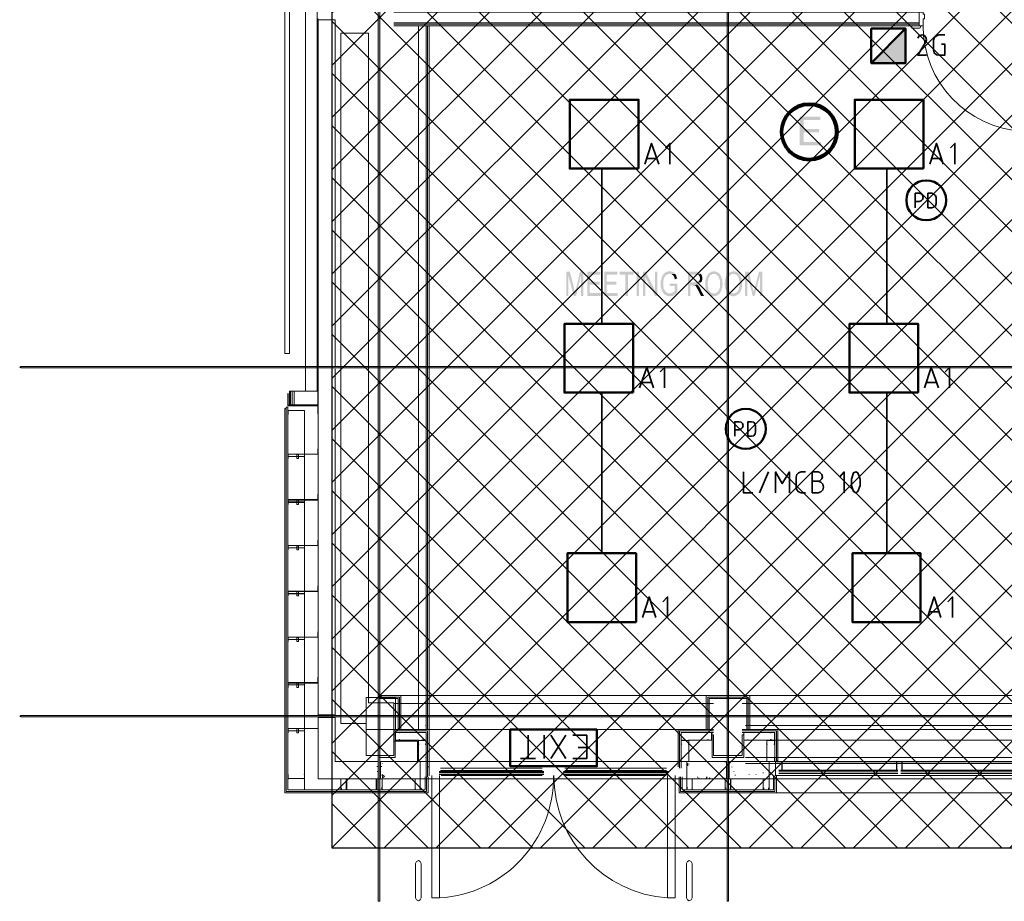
# Model space of a CAD drawing. Header units: millimetres. Extents: x 1.7 to 32.8, y 0.3 to 23.1.
# Tile 1 of 106: x 3 to 6.4, y 0.3 to 3.3. Entities that reach past the tile are written whole.
import ezdxf

# ---------------------------------------------------------------- set-up
doc = ezdxf.new("R2010")
doc.units = ezdxf.units.MM
doc.layers.add('PDF_Geometry', color=9, linetype='Continuous', true_color=0x808080)
doc.layers.add('PDF_Solid Fills', color=9, linetype='Continuous', true_color=0x808080)

msp = doc.modelspace()

# ---------------------------------------------------------------- hatches: boundary and pattern name
h = msp.add_hatch()
h.set_pattern_fill('ANSI37', color=256, scale=0.04)
h.paths.add_polyline_path([(13.8889, 0.4617), (4.0559, 0.4617), (4.0559, 9.4575), (13.8889, 9.4575)])
at = {"layer": 'PDF_Solid Fills', "transparency": 33554559}
for color, points in [(256, [(4.2175, 22.9226), (4.2141, 22.9226), (4.2141, 0.2783), (4.2193, 0.2783), (4.2193, 22.9226)]), (7, [(5.7376, 2.9799), (5.6659, 2.9799), (5.6659, 2.8816), (5.7392, 2.8816), (5.7392, 2.8932), (5.6792, 2.8932), (5.6792, 2.9266), (5.7324, 2.9266), (5.7324, 2.9382), (5.6792, 2.9382), (5.6792, 2.9682), (5.7376, 2.9682)]), (256, [(4.8743, 2.4466), (4.8626, 2.4466), (4.8626, 2.3632), (4.8691, 2.3632), (4.8691, 2.4333)]), (256, [(4.8743, 2.4466), (4.8691, 2.4333), (4.8876, 2.3632), (4.8926, 2.3749), (4.8908, 2.3766), (4.8908, 2.3816), (4.8892, 2.3849), (4.8892, 2.3883)]), (256, [(4.9208, 2.4466), (4.9093, 2.4466), (4.896, 2.3883), (4.896, 2.3883), (4.8942, 2.3866), (4.8942, 2.3833), (4.8926, 2.3816), (4.8926, 2.3749), (4.8876, 2.3632), (4.896, 2.3632), (4.9125, 2.4333)]), (256, [(4.9793, 2.4466), (4.9341, 2.4466), (4.9341, 2.3632), (4.9809, 2.3632), (4.9809, 2.3733), (4.9425, 2.3733), (4.9425, 2.4016), (4.9775, 2.4016), (4.9775, 2.4116), (4.9425, 2.4116), (4.9425, 2.4366), (4.9793, 2.4366)]), (256, [(5.0375, 2.4466), (4.9926, 2.4466), (4.9926, 2.3632), (5.0393, 2.3632), (5.0393, 2.3733), (5.0009, 2.3733), (5.0009, 2.4016), (5.0341, 2.4016), (5.0341, 2.4116), (5.0009, 2.4116), (5.0009, 2.4366), (5.0375, 2.4366)]), (256, [(5.0942, 2.4466), (5.0459, 2.4466), (5.0459, 2.4366), (5.0659, 2.4366), (5.0659, 2.3632), (5.0743, 2.3632), (5.0743, 2.4366), (5.0942, 2.4366)]), (256, [(5.1359, 2.4466), (5.126, 2.4466), (5.126, 2.3632), (5.1343, 2.3632), (5.1343, 2.4282)]), (256, [(5.2176, 2.4482), (5.2158, 2.4482), (5.2142, 2.4466), (5.2075, 2.4466), (5.2059, 2.4449), (5.2043, 2.4449), (5.2043, 2.4433), (5.2025, 2.4433), (5.2009, 2.4416), (5.1993, 2.4416), (5.1993, 2.4399), (5.1975, 2.4382), (5.1959, 2.4366), (5.1941, 2.4349), (5.1941, 2.4333), (5.1926, 2.4316), (5.1926, 2.4299), (5.191, 2.4266), (5.191, 2.4249), (5.1892, 2.4233), (5.1892, 2.4182), (5.1876, 2.4166), (5.1876, 2.3933), (5.1892, 2.3899), (5.1892, 2.3866), (5.191, 2.3849), (5.191, 2.3816), (5.191, 2.3816), (5.1926, 2.3799), (5.1926, 2.3783), (5.1941, 2.3749), (5.1959, 2.3733), (5.1959, 2.3733), (5.1975, 2.3716), (5.2192, 2.3716), (5.2142, 2.3716), (5.2126, 2.3733), (5.2108, 2.3733), (5.2093, 2.3749), (5.2075, 2.3749), (5.2059, 2.3766), (5.2043, 2.3783), (5.2025, 2.3799), (5.2009, 2.3816), (5.2009, 2.3833), (5.1993, 2.3849), (5.1993, 2.3866), (5.1975, 2.3866), (5.1975, 2.3933), (5.1959, 2.3949), (5.1959, 2.4149), (5.1975, 2.4182), (5.1975, 2.4216), (5.1975, 2.4216), (5.1993, 2.4249), (5.1993, 2.4266), (5.2009, 2.4282), (5.2025, 2.4299), (5.2025, 2.4316), (5.2043, 2.4333), (5.2059, 2.4333), (5.2075, 2.4349), (5.2093, 2.4366), (5.2108, 2.4366), (5.2126, 2.4382), (5.2375, 2.4382), (5.2359, 2.4399), (5.2359, 2.4416), (5.2343, 2.4433), (5.2325, 2.4433), (5.2309, 2.4449), (5.2291, 2.4449), (5.2275, 2.4466), (5.2226, 2.4466), (5.2208, 2.4482)]), (256, [(5.3093, 2.4466), (5.2808, 2.4466), (5.2808, 2.3632), (5.2892, 2.3632), (5.2892, 2.3999), (5.2993, 2.3999), (5.3126, 2.4016), (5.3158, 2.4016), (5.3176, 2.4033), (5.3192, 2.4033), (5.321, 2.4049), (5.3226, 2.4049), (5.3241, 2.4066), (5.326, 2.4083), (5.326, 2.4099), (5.2892, 2.4099), (5.2892, 2.4366), (5.3093, 2.4366), (5.326, 2.4382), (5.326, 2.4399), (5.3241, 2.4416), (5.3226, 2.4433), (5.321, 2.4433), (5.321, 2.4449), (5.3158, 2.4449), (5.3142, 2.4466), (5.3108, 2.4466)]), (256, [(5.3709, 2.4482), (5.3693, 2.4482), (5.3675, 2.4466), (5.3609, 2.4466), (5.3609, 2.4449), (5.3591, 2.4449), (5.3576, 2.4433), (5.356, 2.4433), (5.3542, 2.4416), (5.3526, 2.4399), (5.3508, 2.4382), (5.3758, 2.4382), (5.3776, 2.4366), (5.3792, 2.4366), (5.3808, 2.4349), (5.3808, 2.4349), (5.3826, 2.4333), (5.3842, 2.4316), (5.386, 2.4299), (5.386, 2.4282), (5.3876, 2.4266), (5.3876, 2.4249), (5.3891, 2.4233), (5.3891, 2.4199), (5.391, 2.4182), (5.391, 2.3916), (5.3891, 2.3883), (5.3891, 2.3866), (5.3876, 2.3849), (5.3876, 2.3833), (5.386, 2.3816), (5.386, 2.3799), (5.386, 2.3799), (5.3842, 2.3783), (5.3826, 2.3766), (5.3808, 2.3749), (5.3808, 2.3749), (5.3792, 2.3733), (5.3776, 2.3733), (5.3758, 2.3716), (5.3709, 2.3716), (5.391, 2.3716), (5.391, 2.3733), (5.3925, 2.3749), (5.3941, 2.3766), (5.3941, 2.3783), (5.3959, 2.3799), (5.3959, 2.3833), (5.3975, 2.3849), (5.3975, 2.3883), (5.3993, 2.3916), (5.3993, 2.3999), (5.4009, 2.4016), (5.4009, 2.4066), (5.3993, 2.4099), (5.3993, 2.4216), (5.3975, 2.4233), (5.3975, 2.4249), (5.3959, 2.4266), (5.3959, 2.4299), (5.3941, 2.4316), (5.3941, 2.4333), (5.3925, 2.4349), (5.391, 2.4366), (5.391, 2.4382), (5.3891, 2.4399), (5.3876, 2.4416), (5.386, 2.4416), (5.386, 2.4433), (5.3842, 2.4433), (5.3826, 2.4449), (5.3808, 2.4449), (5.3792, 2.4466), (5.3743, 2.4466), (5.3724, 2.4482)]), (256, [(5.4375, 2.4482), (5.4359, 2.4482), (5.4343, 2.4466), (5.4291, 2.4466), (5.4275, 2.4449), (5.4259, 2.4449), (5.4241, 2.4433), (5.4226, 2.4433), (5.421, 2.4416), (5.421, 2.4399), (5.4192, 2.4382), (5.4426, 2.4382), (5.4442, 2.4366), (5.4458, 2.4366), (5.4476, 2.4349), (5.4492, 2.4349), (5.451, 2.4333), (5.451, 2.4316), (5.4526, 2.4299), (5.4542, 2.4282), (5.4542, 2.4266), (5.456, 2.4249), (5.456, 2.4233), (5.4575, 2.4199), (5.4575, 2.4166), (5.4591, 2.4149), (5.4591, 2.3949), (5.4575, 2.3933), (5.4575, 2.3883), (5.456, 2.3866), (5.456, 2.3849), (5.4542, 2.3833), (5.4542, 2.3816), (5.4526, 2.3799), (5.4526, 2.3799), (5.451, 2.3783), (5.451, 2.3766), (5.4492, 2.3749), (5.4476, 2.3749), (5.4458, 2.3733), (5.4442, 2.3733), (5.4426, 2.3716), (5.4375, 2.3716), (5.4575, 2.3716), (5.4591, 2.3733), (5.4591, 2.3749), (5.4609, 2.3766), (5.4625, 2.3783), (5.4625, 2.3799), (5.4643, 2.3816), (5.4643, 2.3849), (5.4659, 2.3866), (5.4659, 2.3933), (5.4675, 2.3949), (5.4675, 2.4149), (5.4659, 2.4166), (5.4659, 2.4233), (5.4643, 2.4249), (5.4643, 2.4266), (5.4643, 2.4266), (5.4625, 2.4299), (5.4625, 2.4316), (5.4609, 2.4333), (5.4591, 2.4349), (5.4591, 2.4366), (5.4575, 2.4382), (5.456, 2.4399), (5.4542, 2.4416), (5.4542, 2.4416), (5.4526, 2.4433), (5.451, 2.4433), (5.4492, 2.4449), (5.4476, 2.4449), (5.4458, 2.4466), (5.4408, 2.4466), (5.4393, 2.4482)]), (256, [(5.4909, 2.4466), (5.4776, 2.4466), (5.4776, 2.3632), (5.486, 2.3632), (5.486, 2.4333)]), (256, [(5.4909, 2.4466), (5.486, 2.4333), (5.5043, 2.3632), (5.5076, 2.3749), (5.5076, 2.3799), (5.5058, 2.3816), (5.5058, 2.3849), (5.5043, 2.3883)]), (256, [(5.5374, 2.4466), (5.5259, 2.4466), (5.5108, 2.3883), (5.5108, 2.3866), (5.5092, 2.3833), (5.5092, 2.3783), (5.5076, 2.3766), (5.5076, 2.3749), (5.5043, 2.3632), (5.5108, 2.3632), (5.5293, 2.4333)]), (256, [(5.2375, 2.4382), (5.2176, 2.4382), (5.2242, 2.4382), (5.226, 2.4366), (5.2275, 2.4366), (5.2275, 2.4349), (5.2291, 2.4349), (5.2309, 2.4333), (5.2325, 2.4316), (5.2325, 2.4299), (5.2343, 2.4282), (5.2343, 2.4249), (5.2359, 2.4233), (5.2359, 2.4199), (5.2442, 2.4233), (5.2442, 2.4249), (5.2424, 2.4266), (5.2424, 2.4282), (5.2409, 2.4316), (5.2409, 2.4333), (5.2393, 2.4349), (5.2393, 2.4366), (5.2393, 2.4366)]), (256, [(5.326, 2.4382), (5.3093, 2.4366), (5.3142, 2.4366), (5.3158, 2.4349), (5.3176, 2.4349), (5.3192, 2.4333), (5.3192, 2.4316), (5.321, 2.4299), (5.321, 2.4282), (5.3226, 2.4266), (5.3226, 2.4233), (5.3226, 2.4199), (5.321, 2.4182), (5.321, 2.4166), (5.3192, 2.4149), (5.3192, 2.4132), (5.3176, 2.4116), (5.3158, 2.4116), (5.3142, 2.4099), (5.2892, 2.4099), (5.326, 2.4099), (5.3275, 2.4116), (5.3291, 2.4132), (5.3291, 2.4166), (5.3309, 2.4182), (5.3309, 2.4282), (5.3291, 2.4299), (5.3291, 2.4333), (5.3275, 2.4366), (5.3275, 2.4366)]), (256, [(5.3508, 2.4382), (5.3508, 2.4382), (5.3492, 2.4366), (5.3492, 2.4349), (5.3476, 2.4333), (5.3458, 2.4316), (5.3458, 2.4299), (5.3442, 2.4282), (5.3442, 2.4249), (5.3427, 2.4233), (5.3427, 2.4182), (5.3408, 2.4166), (5.3408, 2.4033), (5.3408, 2.3933), (5.3427, 2.3916), (5.3427, 2.3866), (5.3442, 2.3849), (5.3442, 2.3833), (5.3442, 2.3833), (5.3458, 2.3799), (5.3458, 2.3783), (5.3476, 2.3766), (5.3476, 2.3749), (5.3492, 2.3733), (5.3508, 2.3716), (5.3526, 2.3699), (5.3542, 2.3683), (5.3542, 2.3683), (5.356, 2.3666), (5.3576, 2.3666), (5.3591, 2.3649), (5.3609, 2.3649), (5.3625, 2.3632), (5.3659, 2.3632), (5.3675, 2.3616), (5.3743, 2.3616), (5.3758, 2.3632), (5.3792, 2.3632), (5.3808, 2.3649), (5.3826, 2.3649), (5.3842, 2.3666), (5.386, 2.3666), (5.386, 2.3683), (5.3876, 2.3683), (5.3891, 2.3699), (5.391, 2.3716), (5.3659, 2.3716), (5.3643, 2.3733), (5.3625, 2.3733), (5.3609, 2.3749), (5.3591, 2.3749), (5.3576, 2.3766), (5.356, 2.3783), (5.356, 2.3799), (5.356, 2.3799), (5.3542, 2.3816), (5.3526, 2.3833), (5.3526, 2.3849), (5.3508, 2.3883), (5.3508, 2.3933), (5.3492, 2.3966), (5.3492, 2.4132), (5.3508, 2.4166), (5.3508, 2.4216), (5.3526, 2.4249), (5.3526, 2.4266), (5.3542, 2.4282), (5.3542, 2.4282), (5.356, 2.4299), (5.356, 2.4316), (5.3576, 2.4333), (5.3591, 2.4349), (5.3609, 2.4349), (5.3625, 2.4366), (5.3643, 2.4366), (5.3659, 2.4382), (5.3709, 2.4382)]), (256, [(5.4192, 2.4382), (5.4176, 2.4382), (5.4158, 2.4366), (5.4158, 2.4349), (5.4142, 2.4333), (5.4142, 2.4316), (5.4126, 2.4299), (5.4126, 2.4282), (5.4108, 2.4266), (5.4108, 2.4233), (5.4092, 2.4199), (5.4092, 2.4116), (5.4077, 2.4083), (5.4077, 2.4033), (5.4077, 2.3999), (5.4092, 2.3983), (5.4092, 2.3899), (5.4108, 2.3866), (5.4108, 2.3849), (5.4126, 2.3833), (5.4126, 2.3799), (5.4142, 2.3783), (5.4142, 2.3766), (5.4158, 2.3749), (5.4176, 2.3733), (5.4176, 2.3716), (5.4192, 2.3699), (5.421, 2.3683), (5.4226, 2.3683), (5.4226, 2.3666), (5.4241, 2.3666), (5.4259, 2.3649), (5.4275, 2.3649), (5.4291, 2.3632), (5.4325, 2.3632), (5.4343, 2.3616), (5.4408, 2.3616), (5.4426, 2.3632), (5.4458, 2.3632), (5.4476, 2.3649), (5.4492, 2.3649), (5.451, 2.3666), (5.4526, 2.3666), (5.4526, 2.3683), (5.4542, 2.3683), (5.456, 2.3699), (5.4575, 2.3716), (5.4325, 2.3716), (5.4309, 2.3733), (5.4291, 2.3733), (5.4275, 2.3749), (5.4259, 2.3749), (5.4259, 2.3766), (5.4241, 2.3783), (5.4226, 2.3799), (5.4226, 2.3799), (5.421, 2.3816), (5.421, 2.3833), (5.4192, 2.3849), (5.4192, 2.3899), (5.4176, 2.3916), (5.4176, 2.4016), (5.4158, 2.4033), (5.4158, 2.4049), (5.4176, 2.4083), (5.4176, 2.4182), (5.4192, 2.4199), (5.4192, 2.4249), (5.421, 2.4266), (5.421, 2.4282), (5.4226, 2.4282), (5.4226, 2.4299), (5.4241, 2.4316), (5.4259, 2.4333), (5.4275, 2.4349), (5.4275, 2.4349), (5.4291, 2.4366), (5.4309, 2.4366), (5.4325, 2.4382), (5.4375, 2.4382)]), (256, [(5.2442, 2.4049), (5.2176, 2.4049), (5.2176, 2.3966), (5.2359, 2.3966), (5.2359, 2.3799), (5.2359, 2.3799), (5.2343, 2.3783), (5.2325, 2.3766), (5.2309, 2.3766), (5.2291, 2.3749), (5.2291, 2.3749), (5.2275, 2.3733), (5.2242, 2.3733), (5.2226, 2.3716), (5.1975, 2.3716), (5.1993, 2.3699), (5.2009, 2.3683), (5.2025, 2.3666), (5.2043, 2.3666), (5.2059, 2.3649), (5.2075, 2.3649), (5.2093, 2.3632), (5.2142, 2.3632), (5.2158, 2.3616), (5.2226, 2.3616), (5.2242, 2.3632), (5.2291, 2.3632), (5.2309, 2.3649), (5.2325, 2.3649), (5.2343, 2.3666), (5.2359, 2.3683), (5.2375, 2.3683), (5.2393, 2.3699), (5.2409, 2.3716), (5.2409, 2.3716), (5.2424, 2.3733), (5.2442, 2.3749)]), (256, [(5.3126, 2.4016), (5.2993, 2.3999), (5.3043, 2.3999), (5.3059, 2.3983), (5.3074, 2.3983), (5.3074, 2.3966), (5.3093, 2.3966), (5.3093, 2.3949), (5.3108, 2.3916), (5.3126, 2.3899), (5.3126, 2.3883), (5.3142, 2.3866), (5.3142, 2.3849), (5.3158, 2.3833), (5.3176, 2.3799), (5.326, 2.3632), (5.3359, 2.3632), (5.3241, 2.3866), (5.3241, 2.3883), (5.3226, 2.3899), (5.321, 2.3916), (5.321, 2.3933), (5.3192, 2.3949), (5.3176, 2.3966), (5.3176, 2.3983), (5.3158, 2.3983), (5.3142, 2.3999)]), (256, [(29.8551, 2.1166), (29.8551, 2.1199), (2.9827, 2.1199), (2.9827, 2.1149), (29.8551, 2.1149)]), (256, [(29.8551, 0.915), (29.8551, 0.9183), (2.9827, 0.9183), (2.9827, 0.9133), (29.8551, 0.9133)])]:
    msp.add_hatch(color=color, dxfattribs=at).paths.add_polyline_path(points)

# ---------------------------------------------------------------- linework, layer by layer
msp.add_lwpolyline([(13.8889, 0.4617), (4.0559, 0.4617), (4.0559, 9.4575), (13.8889, 9.4575)], close=True)
at = {"layer": 'PDF_Geometry', "lineweight": 5}
for points in [[(4.2175, 22.9226), (4.2141, 22.9226), (4.2141, 0.2783), (4.2193, 0.2783), (4.2193, 22.9226)], [(5.421, 22.9226), (5.421, 22.8592), (5.4158, 22.8592), (5.4158, 22.9226), (5.4158, 0.2783), (5.421, 0.2783)], [(29.8551, 2.1166), (29.8551, 2.1199), (2.9827, 2.1199), (2.9827, 2.1149), (29.8551, 2.1149)], [(29.8551, 0.915), (29.8551, 0.9183), (2.9827, 0.9183), (2.9827, 0.9133), (29.8551, 0.9133)]]:
    msp.add_lwpolyline(points, close=True, dxfattribs=at)
at = {"layer": 'PDF_Geometry', "lineweight": 18}
for points in [[(3.8925, 2.1649), (3.8925, 3.3165), (3.8925, 3.4832), (3.9092, 3.4832), (3.9844, 3.4832), (3.9844, 4.3499), (3.9092, 4.3499), (3.8925, 4.3499), (3.8925, 4.5182), (3.8925, 4.6848), (3.9092, 4.6848), (3.9844, 4.6848), (3.9844, 5.5515), (3.9092, 5.5515), (3.8925, 5.5515), (3.8925, 5.7181), (3.8925, 5.8848), (3.9092, 5.8848), (3.9844, 5.8848)], [(3.9844, 3.4682), (3.9092, 3.4682), (3.9092, 3.4832), (3.9092, 3.3165), (3.9092, 2.1649)], [(4.0042, 3.4682), (4.0042, 3.3165), (4.0042, 2.0349), (3.9092, 2.0349), (3.9092, 1.9883), (4.0042, 1.9883)], [(3.9643, 2.0349), (3.9643, 3.3165), (3.9643, 3.4682)], [(4.2676, 3.2932), (6.0775, 3.2932), (6.0775, 3.3399), (4.2676, 3.3399)], [(4.0058, 3.3182), (4.0058, 1.9866), (3.9027, 1.9866)], [(4.0076, 2.1199), (4.0076, 3.3132), (4.0659, 3.3132), (4.0659, 2.1199)], [(6.0775, 3.3032), (4.2676, 3.3032)], [(6.0775, 3.2982), (4.2676, 3.2982)], [(4.3525, 0.87), (4.3525, 3.2932)], [(4.3794, 0.87), (4.3794, 3.2932)], [(4.3843, 0.87), (4.3843, 3.2932)], [(4.3893, 0.87), (4.3893, 3.2932)], [(4.0076, 2.1116), (4.0076, 0.92), (4.0659, 0.92), (4.0659, 2.1116)], [(3.9126, 2.0349), (3.9126, 1.9883)], [(3.9176, 2.0349), (3.9176, 1.9883)], [(3.9243, 2.0349), (3.9243, 1.9883)], [(4.3859, 0.7066), (4.3859, 0.6516), (4.2175, 0.6516), (3.8925, 0.6516), (3.8925, 1.9749), (3.8977, 1.9749), (3.8977, 1.9799)], [(4.376, 0.7066), (4.376, 0.6616), (4.2175, 0.6616), (3.9027, 0.6616), (3.9027, 1.9799), (3.8977, 1.9799), (3.8977, 0.6566), (4.2175, 0.6566), (4.3809, 0.6566), (4.3809, 0.7066)], [(3.9609, 0.6616), (3.9609, 1.9683)], [(3.9392, 1.8049), (3.9392, 1.8033), (3.9343, 1.8033), (3.9343, 1.8166), (3.9392, 1.8166), (3.9392, 1.8183)], [(3.9392, 1.8166), (3.9392, 1.8099), (3.9392, 1.8033)], [(3.9609, 1.8033), (3.9609, 1.8183), (3.9609, 1.8033), (3.9609, 1.8049)], [(3.9609, 1.6449), (3.9609, 1.6516), (3.9042, 1.6516), (3.9042, 1.6449), (3.9027, 1.6449), (3.9027, 1.6599), (3.9042, 1.6599), (3.9042, 1.6533), (3.9609, 1.6533), (3.9609, 1.6599), (3.9609, 1.6449), (3.9609, 1.6466)], [(3.9343, 1.6533), (3.9343, 1.6599), (3.9392, 1.6599), (3.9392, 1.6583), (3.9392, 1.6533)], [(3.9392, 1.6516), (3.9392, 1.6466), (3.9392, 1.6449), (3.9343, 1.6449), (3.9343, 1.6516)], [(3.9392, 1.4899), (3.9392, 1.4883), (3.9343, 1.4883), (3.9343, 1.5016), (3.9392, 1.5016), (3.9392, 1.5033)], [(3.9392, 1.5016), (3.9392, 1.4949), (3.9392, 1.4883)], [(3.9609, 1.4883), (3.9609, 1.5033), (3.9609, 1.4883), (3.9609, 1.4899)], [(3.9609, 1.33), (3.9609, 1.3366), (3.9042, 1.3366), (3.9042, 1.33), (3.9027, 1.33), (3.9027, 1.345), (3.9042, 1.345), (3.9042, 1.3383), (3.9609, 1.3383), (3.9609, 1.345), (3.9609, 1.33), (3.9609, 1.3316)], [(3.9343, 1.3383), (3.9343, 1.345), (3.9392, 1.345), (3.9392, 1.3433), (3.9392, 1.3383)], [(3.9392, 1.3366), (3.9392, 1.3316), (3.9392, 1.33), (3.9343, 1.33), (3.9343, 1.3366)], [(3.9392, 1.175), (3.9392, 1.1733), (3.9343, 1.1733), (3.9343, 1.1866), (3.9392, 1.1866), (3.9392, 1.1883)], [(3.9609, 1.1733), (3.9609, 1.1883), (3.9609, 1.1733), (3.9609, 1.175)], [(3.9392, 1.1866), (3.9392, 1.18), (3.9392, 1.1733)], [(3.9609, 1.015), (3.9609, 1.03), (3.9609, 1.015), (3.9609, 1.0166)], [(4.2175, 0.9866), (4.2927, 0.9866), (4.2927, 0.87)], [(5.4941, 0.87), (5.4941, 0.9866), (5.4192, 0.9866), (5.3442, 0.9866), (5.3442, 0.87), (5.3442, 0.9866), (4.2927, 0.9866)], [(4.3893, 0.9866), (5.3442, 0.9866), (5.4192, 0.9866)], [(6.5441, 0.9866), (5.4941, 0.9866)], [(4.2175, 0.9816), (4.2875, 0.9816), (4.2875, 0.87)], [(4.2175, 0.9766), (4.2825, 0.9766), (4.2825, 0.87)], [(5.4192, 0.9816), (5.4891, 0.9816), (5.4891, 0.87)], [(5.4192, 0.9766), (5.4842, 0.9766), (5.4842, 0.87)], [(6.5709, 0.96), (5.4675, 0.96)], [(6.5592, 0.8833), (5.4792, 0.8833)], [(4.0058, 0.8733), (3.9027, 0.8733), (3.9027, 0.8583), (3.9042, 0.8583), (3.9042, 0.8733), (3.9027, 0.8733), (4.0076, 0.8733)], [(3.9392, 0.8583), (3.9343, 0.8583), (3.9343, 0.8733), (3.9392, 0.8733), (3.9392, 0.8716), (3.9392, 0.865), (3.9392, 0.8583), (3.9392, 0.86)], [(3.9609, 0.8583), (3.9609, 0.8733), (3.9609, 0.8583), (3.9609, 0.86)], [(4.3893, 0.71), (4.3893, 0.87), (4.2676, 0.87), (4.3893, 0.87), (4.3893, 0.7416), (4.3843, 0.7416)], [(4.3843, 0.7066), (4.3843, 0.865), (4.2676, 0.865), (4.3843, 0.865), (4.3843, 0.7366)], [(4.3843, 0.76), (4.3843, 0.865), (4.2676, 0.865)], [(4.3794, 0.7066), (4.3794, 0.86), (4.2676, 0.86), (4.3794, 0.86), (4.3794, 0.7366)], [(4.3525, 0.76), (4.3525, 0.8333), (4.2726, 0.8333), (4.2726, 0.835), (4.2742, 0.8366), (4.2742, 0.8566), (4.2726, 0.8566), (4.2726, 0.86)], [(4.2875, 0.8333), (4.2875, 0.835), (4.2859, 0.835), (4.2859, 0.8333), (4.2742, 0.8333), (4.2742, 0.86), (4.2859, 0.86), (4.2859, 0.8583), (4.2875, 0.8583), (4.2875, 0.86)], [(4.2859, 0.86), (4.2742, 0.86)], [(5.2476, 0.7416), (5.2476, 0.87), (5.3693, 0.87)], [(5.2526, 0.76), (5.2526, 0.865), (5.3693, 0.865), (5.2526, 0.865), (5.2526, 0.7366)], [(5.2576, 0.7366), (5.2576, 0.86), (5.3693, 0.86)], [(5.3492, 0.8333), (5.3492, 0.835), (5.3508, 0.835), (5.3508, 0.8333), (5.3625, 0.8333), (5.3625, 0.86), (5.3508, 0.86), (5.3508, 0.8583), (5.3492, 0.8583), (5.3492, 0.86)], [(5.3508, 0.86), (5.3643, 0.86), (5.3643, 0.8566), (5.3625, 0.8566), (5.3625, 0.8366), (5.3643, 0.835), (5.3643, 0.8333), (5.3508, 0.8333)], [(5.4192, 0.78), (5.3693, 0.78), (5.3693, 0.8516), (5.3643, 0.8516), (5.3643, 0.7733), (5.4192, 0.7733)], [(6.4524, 0.7633), (6.4493, 0.7633), (6.4493, 0.87), (6.5709, 0.87), (5.4675, 0.87), (5.5909, 0.87), (5.5909, 0.7633), (5.586, 0.7633)], [(5.586, 0.76), (5.586, 0.865), (5.4675, 0.865)], [(5.5808, 0.7733), (5.5808, 0.76), (5.5808, 0.86), (5.4675, 0.86)], [(5.5659, 0.8333), (5.5659, 0.835), (5.5675, 0.835), (5.5675, 0.8333), (5.5792, 0.8333), (5.5792, 0.86), (5.5675, 0.86), (5.5675, 0.8583), (5.5659, 0.8583), (5.5659, 0.86)], [(5.5675, 0.86), (5.5792, 0.86)], [(5.5808, 0.86), (5.5808, 0.8566), (5.5792, 0.8566), (5.5792, 0.8366), (5.5808, 0.835), (5.5808, 0.8333)], [(4.3493, 0.76), (4.3493, 0.83), (4.2676, 0.83)], [(4.2742, 0.8333), (4.2859, 0.8333)], [(4.3525, 0.8333), (4.3543, 0.8333), (4.3559, 0.8316), (4.376, 0.8316), (4.376, 0.8333), (4.3794, 0.8333)], [(4.3794, 0.8316), (4.3794, 0.8183), (4.3775, 0.8183), (4.3775, 0.82), (4.3794, 0.82), (4.3794, 0.8316), (4.3525, 0.8316), (4.3525, 0.82), (4.3543, 0.82), (4.3543, 0.8183), (4.3525, 0.8183), (4.3525, 0.8316)], [(5.2842, 0.8333), (5.2826, 0.8333), (5.2808, 0.8316), (5.261, 0.8316), (5.261, 0.8333), (5.2576, 0.8333)], [(5.2576, 0.8316), (5.2576, 0.8183), (5.2591, 0.8183), (5.2591, 0.82), (5.2576, 0.82), (5.2576, 0.8316), (5.2842, 0.8316), (5.2842, 0.82), (5.2826, 0.82), (5.2826, 0.8183), (5.2842, 0.8183), (5.2842, 0.8316)], [(5.2842, 0.76), (5.2842, 0.8333), (5.3643, 0.8333)], [(5.5526, 0.76), (5.5526, 0.8333), (5.4742, 0.8333)], [(6.5592, 0.8333), (5.4792, 0.8333)], [(5.5526, 0.8333), (5.5559, 0.8333), (5.5559, 0.8316), (5.5776, 0.8316), (5.5776, 0.8333), (5.5792, 0.8333), (5.5792, 0.8316)], [(5.5792, 0.8183), (5.5776, 0.8183), (5.5776, 0.82), (5.5792, 0.82), (5.5792, 0.8316), (5.5526, 0.8316), (5.5526, 0.82), (5.5541, 0.82), (5.5541, 0.8183), (5.5526, 0.8183), (5.5526, 0.8316)], [(5.5792, 0.8333), (5.5675, 0.8333)], [(5.5808, 0.8316), (5.5808, 0.8183)], [(4.2277, 0.7516), (4.2277, 0.7533)], [(4.3593, 0.76), (5.2777, 0.76)], [(4.3593, 0.7516), (4.3593, 0.7533)], [(5.2808, 0.745), (5.2792, 0.7533), (5.2858, 0.75)], [(5.4092, 0.7566), (5.4092, 0.7583)], [(5.4343, 0.7583), (5.4343, 0.76)], [(6.5592, 0.7733), (5.4792, 0.7733)], [(6.5592, 0.7533), (5.4792, 0.7533)], [(5.5458, 0.7583), (5.5458, 0.76)], [(5.5792, 0.7733), (5.5776, 0.7733), (5.5792, 0.7733), (5.5792, 0.76), (5.5526, 0.76), (5.5526, 0.7733), (5.5541, 0.7733), (5.5526, 0.7733), (5.5526, 0.76), (5.5792, 0.76)], [(5.5609, 0.76), (6.4775, 0.76)], [(5.5826, 0.7133), (5.5826, 0.7583), (5.6042, 0.7583), (5.6042, 0.7316)], [(6.4342, 0.7116), (5.5826, 0.7116), (5.5826, 0.7583), (5.6058, 0.7583), (5.6058, 0.7316)], [(6.4342, 0.7583), (5.5842, 0.7583)], [(6.0191, 0.7316), (6.0191, 0.7583), (5.9992, 0.7583), (5.9992, 0.7316)], [(6.0175, 0.7316), (6.0175, 0.7583), (6.0008, 0.7583), (6.0008, 0.7316)], [(3.9609, 0.7016), (3.9609, 0.715), (3.9593, 0.715), (3.9593, 0.7133), (3.9609, 0.7133), (3.9609, 0.7016), (3.9042, 0.7016), (3.9042, 0.715), (3.9027, 0.715), (3.9027, 0.7016)], [(4.211, 0.7416), (4.211, 0.7433)], [(4.2141, 0.7266), (4.211, 0.725), (4.2141, 0.725)], [(4.2259, 0.7416), (4.2259, 0.7433)], [(4.7843, 0.725), (4.4243, 0.725)], [(4.7843, 0.7216), (4.4243, 0.7216)], [(4.4243, 0.7166), (4.7843, 0.7166)], [(4.4243, 0.715), (4.7843, 0.715)], [(4.7793, 0.7366), (4.4292, 0.7366)], [(4.7793, 0.7283), (4.4292, 0.7283)], [(4.7775, 0.7133), (4.4308, 0.7133)], [(4.8527, 0.725), (5.2126, 0.725)], [(4.8527, 0.7216), (5.2126, 0.7216)], [(5.2126, 0.7166), (4.8527, 0.7166)], [(5.2126, 0.715), (4.8527, 0.715)], [(4.8576, 0.7366), (5.2075, 0.7366)], [(4.8576, 0.7283), (5.2075, 0.7283)], [(5.4325, 0.74), (5.4325, 0.7416)], [(5.4393, 0.725), (5.4393, 0.7266)], [(5.4442, 0.7116), (5.4442, 0.7133)], [(5.4925, 0.715), (5.4925, 0.7166)], [(5.5158, 0.715), (5.5158, 0.7166)], [(5.5408, 0.72), (5.5408, 0.7216)], [(6.0042, 0.73), (5.5943, 0.73)], [(6.0042, 0.7266), (5.5943, 0.7266)], [(6.0042, 0.72), (5.5943, 0.72)], [(6.0042, 0.7183), (5.5943, 0.7183)], [(6.0141, 0.73), (6.4441, 0.73)], [(6.0141, 0.7266), (6.4441, 0.7266)], [(6.0141, 0.72), (6.4441, 0.72)], [(6.0141, 0.7183), (6.4441, 0.7183)], [(3.9027, 0.7), (3.9058, 0.7), (3.9058, 0.7016), (3.9575, 0.7016), (3.9575, 0.7), (3.9609, 0.7)], [(4.106, 0.7), (4.106, 0.6616), (4.111, 0.6616), (4.1042, 0.6616), (4.1042, 0.7)], [(4.3593, 0.7), (5.2777, 0.7)], [(4.4259, 0.7116), (4.4259, 0.29), (4.3992, 0.29), (4.3992, 0.7116)], [(4.7793, 0.7116), (4.4308, 0.7116)], [(4.8592, 0.7116), (5.2059, 0.7116)], [(5.2108, 0.7116), (5.2108, 0.29), (5.2375, 0.29), (5.2375, 0.7116)], [(5.2508, 0.7066), (5.2508, 0.6516), (5.4192, 0.6516), (5.586, 0.6516), (5.586, 0.71)], [(5.5808, 0.71), (5.5808, 0.6566), (5.4192, 0.6566), (5.256, 0.6566), (5.256, 0.7066)], [(5.5758, 0.71), (5.5758, 0.6616), (5.4192, 0.6616), (5.261, 0.6616), (5.261, 0.7066)], [(5.3142, 0.705), (5.3142, 0.7066)], [(5.3192, 0.7016), (5.3192, 0.7033)], [(5.3442, 0.7016), (5.3476, 0.7066)], [(5.3542, 0.7), (5.356, 0.7033), (5.3576, 0.7)], [(5.4077, 0.7016), (5.4077, 0.7033)], [(5.5092, 0.7), (5.5092, 0.7016), (5.5092, 0.7)], [(6.4775, 0.7), (5.5609, 0.7)], [(4.0875, 0.6666), (4.0875, 0.6683), (4.0893, 0.6683), (4.0875, 0.6683), (4.0859, 0.6666), (4.0859, 0.6616), (4.1042, 0.6616), (4.1042, 0.6683), (4.1026, 0.6683), (4.1042, 0.6683), (4.1042, 0.6666), (4.1042, 0.6616), (4.0875, 0.6616), (4.0875, 0.6683)], [(4.3577, 0.6683), (4.3593, 0.6683), (4.3593, 0.6616), (4.341, 0.6616), (4.341, 0.6683), (4.3426, 0.6683), (4.341, 0.6666), (4.341, 0.6616), (4.3426, 0.6616), (4.3577, 0.6616), (4.3593, 0.6616), (4.3593, 0.6666), (4.3577, 0.6683), (4.3577, 0.67)], [(4.341, 0.6666), (4.341, 0.6683)], [(4.3593, 0.6616), (4.3593, 0.6633)], [(5.2792, 0.6683), (5.2792, 0.67)], [(5.2959, 0.6616), (5.2959, 0.6633)], [(5.4275, 0.6683), (5.4259, 0.6683), (5.4275, 0.6683), (5.4275, 0.6616), (5.4092, 0.6616), (5.4092, 0.6683), (5.4126, 0.6683), (5.4108, 0.6683), (5.4092, 0.6683), (5.4092, 0.6666), (5.4108, 0.6666), (5.4108, 0.6683), (5.4126, 0.6683), (5.4108, 0.6683), (5.4108, 0.6666), (5.4092, 0.6666), (5.4092, 0.6616), (5.4275, 0.6616), (5.4275, 0.6683), (5.4259, 0.6683), (5.4275, 0.6683), (5.4275, 0.6666), (5.4275, 0.6616), (5.4108, 0.6616), (5.4092, 0.6616), (5.4092, 0.6666), (5.4092, 0.6616), (5.4275, 0.6616), (5.4275, 0.6666), (5.4275, 0.6683), (5.4275, 0.67)], [(5.4108, 0.6616), (5.4108, 0.6633)], [(5.5426, 0.6666), (5.5426, 0.6683), (5.5442, 0.6683), (5.5426, 0.6683), (5.5408, 0.6666), (5.5408, 0.6616), (5.5609, 0.6616), (5.5609, 0.6666), (5.5591, 0.6683), (5.5575, 0.6683), (5.5591, 0.6683), (5.5591, 0.6666), (5.5591, 0.6616), (5.5426, 0.6616), (5.5426, 0.6683)], [(6.4524, 0.6516), (5.586, 0.6516)]]:
    msp.add_lwpolyline(points, dxfattribs=at)
for points in [[(3.9092, 2.1649), (3.9092, 3.4832), (3.8925, 3.4832), (3.8925, 2.1649)], [(6.0909, 3.2932), (6.0775, 3.2932), (6.0775, 3.3399), (6.0909, 3.3399), (6.0909, 3.3332), (6.0958, 3.3332), (6.0958, 3.3165), (6.0909, 3.3165)], [(6.0525, 3.2932), (6.0825, 3.2932), (6.0825, 3.2899), (6.0809, 3.2866), (6.0791, 3.2849), (6.0525, 3.2849)], [(4.181, 3.2682), (4.181, 0.9616), (4.2676, 0.9616), (4.2676, 0.78), (4.1726, 0.78), (4.1726, 0.89), (4.0859, 0.89), (4.0859, 3.2682)], [(3.9027, 2.0266), (3.9027, 1.9849), (4.0058, 1.9849), (4.0058, 1.9566), (4.0076, 1.9566), (4.0076, 1.9866), (3.9042, 1.9866), (3.9042, 2.0266)], [(3.9593, 1.9549), (3.9609, 1.9549), (3.9609, 1.9683), (3.9042, 1.9683), (3.9042, 1.9549), (3.9027, 1.9549), (3.9027, 1.9683), (3.9609, 1.9683), (3.9609, 1.9549)], [(3.9042, 1.8183), (3.9027, 1.8183), (4.0076, 1.8183), (4.0076, 1.8366), (4.0058, 1.8366), (4.0058, 1.8183), (3.9027, 1.8183), (3.9027, 1.8033), (3.9042, 1.8033)], [(3.9609, 1.8099), (3.9042, 1.8099)], [(3.9027, 1.6616), (3.9027, 1.6599), (4.0076, 1.6599), (4.0076, 1.6799), (4.0058, 1.6799), (4.0058, 1.6616)], [(3.9042, 1.5033), (3.9027, 1.5033), (4.0076, 1.5033), (4.0076, 1.5216), (4.0058, 1.5216), (4.0058, 1.5033), (3.9027, 1.5033), (3.9027, 1.4883), (3.9042, 1.4883)], [(3.9609, 1.4949), (3.9042, 1.4949)], [(3.9027, 1.3466), (3.9027, 1.345), (4.0076, 1.345), (4.0076, 1.365), (4.0058, 1.365), (4.0058, 1.3466)], [(3.9042, 1.1883), (3.9027, 1.1883), (4.0076, 1.1883), (4.0076, 1.2066), (4.0058, 1.2066), (4.0058, 1.1883), (3.9027, 1.1883), (3.9027, 1.1733), (3.9042, 1.1733)], [(3.9609, 1.18), (3.9042, 1.18)], [(3.9027, 1.0316), (3.9027, 1.03), (4.0076, 1.03), (4.0076, 1.05), (4.0058, 1.05), (4.0058, 1.0316)], [(3.9042, 1.03), (3.9042, 1.015), (3.9027, 1.015), (3.9027, 1.03)], [(3.9609, 1.0233), (3.9042, 1.0233)], [(3.9392, 1.015), (3.9343, 1.015), (3.9343, 1.03), (3.9392, 1.03), (3.9392, 1.0283), (3.9392, 1.0233), (3.9392, 1.0166)], [(4.2742, 0.87), (4.2742, 0.98), (4.1725, 0.98), (4.1725, 0.87)], [(5.3693, 0.96), (4.2676, 0.96)], [(5.3492, 0.9816), (5.4192, 0.9816), (5.3492, 0.9816), (5.3492, 0.87)], [(5.3542, 0.9766), (5.4192, 0.9766), (5.3542, 0.9766), (5.3542, 0.87)], [(4.0659, 0.76), (4.0659, 0.9116), (4.0076, 0.9116), (4.0076, 0.7), (4.2141, 0.7), (4.2141, 0.76)], [(4.3775, 0.8833), (4.3794, 0.8833), (4.3794, 0.87), (4.3525, 0.87), (4.3525, 0.8833), (4.3543, 0.8833), (4.3525, 0.8833), (4.3525, 0.87), (4.3794, 0.87), (4.3794, 0.8833)], [(3.9609, 0.865), (3.9042, 0.865)], [(4.2175, 0.7733), (4.2726, 0.7733), (4.2726, 0.8516), (4.2676, 0.8516), (4.2676, 0.78), (4.2175, 0.78), (4.2676, 0.78), (4.2676, 0.8516), (4.2726, 0.8516), (4.2726, 0.7733)], [(5.3693, 0.87), (4.2676, 0.87)], [(4.3658, 0.835), (4.3658, 0.8333), (4.3794, 0.8333), (4.3794, 0.86), (4.3658, 0.86), (4.3658, 0.8583), (4.3658, 0.86), (4.3794, 0.86), (4.3794, 0.8333), (4.3658, 0.8333)], [(5.2709, 0.835), (5.2709, 0.8333), (5.2576, 0.8333), (5.2576, 0.86), (5.2709, 0.86), (5.2709, 0.8583), (5.2709, 0.86), (5.2576, 0.86), (5.2576, 0.8333), (5.2709, 0.8333)], [(5.4192, 0.7733), (5.4742, 0.7733), (5.4742, 0.8516), (5.4675, 0.8516), (5.4675, 0.78), (5.4192, 0.78), (5.3693, 0.78), (5.3693, 0.8516), (5.3643, 0.8516), (5.3643, 0.7733)], [(5.4876, 0.835), (5.4876, 0.8333), (5.4742, 0.8333), (5.4742, 0.86), (5.4876, 0.86), (5.4876, 0.8583), (5.4876, 0.86), (5.4742, 0.86), (5.4742, 0.8333), (5.4876, 0.8333)], [(4.3593, 0.7), (4.3593, 0.76), (4.2226, 0.76), (4.2226, 0.7)], [(4.3775, 0.7733), (4.3794, 0.7733), (4.3794, 0.76), (4.3525, 0.76), (4.3525, 0.7733), (4.3543, 0.7733), (4.3525, 0.7733), (4.3525, 0.76), (4.3794, 0.76), (4.3794, 0.7733)], [(5.2591, 0.7733), (5.2576, 0.7733), (5.2576, 0.76), (5.2842, 0.76), (5.2842, 0.7733), (5.2826, 0.7733), (5.2842, 0.7733), (5.2842, 0.76), (5.2576, 0.76), (5.2576, 0.7733)], [(5.4142, 0.7), (5.4142, 0.76), (5.2775, 0.76), (5.2775, 0.7)], [(5.5609, 0.7), (5.5609, 0.76), (5.4226, 0.76), (5.4226, 0.7)], [(4.2293, 0.7033), (4.2277, 0.715), (4.236, 0.7083)], [(4.0859, 0.6616), (4.0859, 0.7), (4.0859, 0.6616), (4.081, 0.6616)], [(4.2076, 0.6616), (4.2076, 0.7), (4.2277, 0.7), (4.2277, 0.6616), (4.2326, 0.6616), (4.2277, 0.6616), (4.2277, 0.7), (4.2092, 0.7), (4.2092, 0.6616), (4.2026, 0.6616)], [(4.2076, 0.7), (4.2277, 0.7), (4.2277, 0.6616), (4.2326, 0.6616), (4.2277, 0.6616), (4.2277, 0.7), (4.2092, 0.7), (4.2092, 0.6616), (4.2026, 0.6616), (4.2076, 0.6616)], [(4.341, 0.7), (4.3593, 0.7), (4.3593, 0.6616), (4.3658, 0.6616), (4.3593, 0.6616), (4.3593, 0.7), (4.341, 0.7), (4.341, 0.6616), (4.3342, 0.6616), (4.341, 0.6616)], [(5.2959, 0.7), (5.2777, 0.7), (5.2777, 0.6616), (5.2709, 0.6616), (5.2777, 0.6616), (5.2777, 0.7), (5.2959, 0.7), (5.2959, 0.6616), (5.3025, 0.6616), (5.2959, 0.6616)], [(5.4291, 0.7), (5.4092, 0.7), (5.4092, 0.6616), (5.4043, 0.6616), (5.4092, 0.6616), (5.4092, 0.7), (5.4275, 0.7), (5.4275, 0.6616), (5.4343, 0.6616), (5.4291, 0.6616)], [(5.4092, 0.7), (5.4291, 0.7), (5.4291, 0.6616), (5.4343, 0.6616), (5.4275, 0.6616), (5.4275, 0.7), (5.4092, 0.7), (5.4092, 0.6616), (5.4043, 0.6616), (5.4092, 0.6616)], [(5.5408, 0.7), (5.5609, 0.7), (5.5609, 0.6616), (5.5659, 0.6616), (5.5609, 0.6616), (5.5609, 0.7), (5.5408, 0.7), (5.5408, 0.6616), (5.5359, 0.6616), (5.5408, 0.6616)], [(4.2277, 0.6616), (4.2277, 0.6666), (4.2259, 0.6666), (4.2259, 0.6683), (4.2243, 0.6683), (4.2277, 0.6683), (4.2277, 0.6616), (4.2092, 0.6616), (4.2092, 0.6683), (4.211, 0.6683), (4.2092, 0.6683), (4.2092, 0.6666), (4.2092, 0.6683), (4.211, 0.6683), (4.2092, 0.6683), (4.2092, 0.6616), (4.2277, 0.6616), (4.2277, 0.6683), (4.2243, 0.6683), (4.2259, 0.6683), (4.2259, 0.6666), (4.2277, 0.6666), (4.2277, 0.6616), (4.2259, 0.6616), (4.2092, 0.6616), (4.2092, 0.6683), (4.2092, 0.6616), (4.2259, 0.6616)], [(5.2777, 0.6666), (5.2777, 0.6683), (5.2792, 0.6683), (5.2777, 0.6666), (5.2777, 0.6616), (5.2959, 0.6616), (5.2959, 0.6666), (5.2941, 0.6683), (5.2959, 0.6683), (5.2959, 0.6666), (5.2959, 0.6616), (5.2941, 0.6616), (5.2792, 0.6616), (5.2777, 0.6616)], [(4.3627, 0.29), (4.3627, 0.4083), (4.3593, 0.415), (4.3525, 0.4183), (4.346, 0.415), (4.3426, 0.4083), (4.3426, 0.29), (4.346, 0.2833), (4.3525, 0.28), (4.3593, 0.2833)], [(5.2959, 0.29), (5.2925, 0.2833), (5.2858, 0.28), (5.2792, 0.2833), (5.2758, 0.29), (5.2758, 0.4083), (5.2792, 0.415), (5.2858, 0.4183), (5.2925, 0.415), (5.2959, 0.4083)]]:
    msp.add_lwpolyline(points, close=True, dxfattribs=at)
at = {"layer": 'PDF_Geometry', "color": 1, "lineweight": 50}
msp.add_lwpolyline([(6.0308, 3.2832), (5.9126, 3.1649), (6.0308, 3.1649), (6.0308, 3.2832), (5.9126, 3.2832), (5.9126, 3.1649)], dxfattribs=at)
at = {"layer": 'PDF_Geometry', "color": 7, "lineweight": 35}
for points in [[(6.1026, 3.1916), (6.0726, 3.1916), (6.1008, 3.2382), (6.1026, 3.2449), (6.1008, 3.2532), (6.0958, 3.2599), (6.0875, 3.2616), (6.0775, 3.2582), (6.0726, 3.2499)], [(6.1543, 3.2299), (6.1658, 3.2299), (6.1658, 3.1916), (6.1459, 3.1916), (6.1376, 3.1932), (6.1292, 3.1999), (6.1274, 3.2099), (6.1274, 3.2416), (6.1292, 3.2516), (6.1376, 3.2582), (6.1459, 3.2616), (6.1658, 3.2616)], [(5.1325, 2.8166), (5.156, 2.8882), (5.1808, 2.8166)], [(5.2192, 2.8166), (5.2192, 2.8882), (5.2043, 2.8732)], [(6.1141, 2.8166), (6.1376, 2.8882), (6.1608, 2.8166)], [(6.2008, 2.8166), (6.2008, 2.8882), (6.1859, 2.8732)], [(5.1725, 2.8366), (5.1393, 2.8366)], [(6.1543, 2.8366), (6.1209, 2.8366)], [(4.9842, 2.8016), (4.9842, 2.2666)], [(5.9658, 2.8016), (5.9658, 2.2666)], [(6.0642, 2.6666), (6.0642, 2.7166), (6.0775, 2.7166), (6.0841, 2.7149), (6.0893, 2.7099), (6.0909, 2.7016), (6.0893, 2.6949), (6.0841, 2.6899), (6.0775, 2.6882), (6.0642, 2.6882)], [(5.1142, 2.0466), (5.1393, 2.1166), (5.1625, 2.0466)], [(5.2009, 2.0466), (5.2009, 2.1166), (5.1858, 2.1016)], [(6.0958, 2.0466), (6.1193, 2.1166), (6.1441, 2.0466)], [(6.1825, 2.0466), (6.1825, 2.1166), (6.1676, 2.1016)], [(5.156, 2.0649), (5.1226, 2.0649)], [(6.1358, 2.0649), (6.1026, 2.0649)], [(4.9842, 2.0299), (4.9842, 1.4766)], [(5.9658, 2.0299), (5.9658, 1.4766)], [(5.4426, 1.8799), (5.4426, 1.9299), (5.4575, 1.9299), (5.4643, 1.9283), (5.4693, 1.9233), (5.4709, 1.9166), (5.4693, 1.9099), (5.4643, 1.9049), (5.4575, 1.9016), (5.4426, 1.9016)], [(5.4724, 1.7566), (5.4724, 1.6849), (5.5043, 1.6849)], [(5.5275, 1.6849), (5.5591, 1.7566)], [(5.5826, 1.6849), (5.5826, 1.7566), (5.6058, 1.7166), (5.6309, 1.7566), (5.6309, 1.6849)], [(5.6859, 1.6849), (5.6708, 1.6849), (5.6625, 1.6883), (5.6559, 1.6949), (5.6541, 1.7033), (5.6541, 1.7383), (5.6559, 1.7483), (5.6625, 1.7533), (5.6708, 1.7566), (5.6859, 1.7566)], [(5.7293, 1.7249), (5.7358, 1.7266), (5.7426, 1.7333), (5.7442, 1.7399), (5.7426, 1.7483), (5.7358, 1.7549), (5.7293, 1.7566), (5.7092, 1.7566), (5.7092, 1.6849), (5.7293, 1.6849), (5.7392, 1.6883), (5.7458, 1.6949), (5.7476, 1.7049), (5.7458, 1.7149), (5.7392, 1.7216), (5.7293, 1.7249), (5.7092, 1.7249)], [(5.8191, 1.6849), (5.8191, 1.7566), (5.8042, 1.7399)], [(5.1242, 1.255), (5.1476, 1.3266), (5.1709, 1.255)], [(5.2108, 1.255), (5.2108, 1.3266), (5.1941, 1.31)], [(6.1058, 1.255), (6.1292, 1.3266), (6.1525, 1.255)], [(6.1924, 1.255), (6.1924, 1.3266), (6.1759, 1.31)], [(5.1641, 1.275), (5.1309, 1.275)], [(6.1459, 1.275), (6.1125, 1.275)], [(4.731, 0.77), (4.731, 0.85)], [(4.7858, 0.85), (4.7858, 0.77)], [(4.861, 0.85), (4.8093, 0.77)], [(4.861, 0.77), (4.8093, 0.85)], [(4.8843, 0.85), (4.9326, 0.85), (4.9326, 0.77), (4.8843, 0.77)], [(4.9326, 0.8083), (4.9025, 0.8083)], [(4.7558, 0.77), (4.7041, 0.77)]]:
    msp.add_lwpolyline(points, dxfattribs=at)
at = {"layer": 'PDF_Geometry', "color": 3, "lineweight": 50}
for points in [[(5.1109, 2.8016), (5.1109, 3.0382), (4.8742, 3.0382), (4.8742, 2.8016)], [(6.0924, 2.8016), (6.0924, 3.0382), (5.8558, 3.0382), (5.8558, 2.8016)], [(5.0926, 2.0299), (5.0926, 2.2666), (4.8559, 2.2666), (4.8559, 2.0299)], [(6.0742, 2.0299), (6.0742, 2.2666), (5.8375, 2.2666), (5.8375, 2.0299)], [(5.1025, 1.24), (5.1025, 1.4766), (4.8658, 1.4766), (4.8658, 1.24)], [(6.0825, 1.24), (6.0825, 1.4766), (5.8475, 1.4766), (5.8475, 1.24)], [(4.9675, 0.87), (4.6692, 0.87), (4.6692, 0.7433), (4.9675, 0.7433)]]:
    msp.add_lwpolyline(points, close=True, dxfattribs=at)
at = {"layer": 'PDF_Geometry', "color": 7, "lineweight": 35}
for points in [[(6.1076, 2.6666), (6.1209, 2.6666), (6.1274, 2.6682), (6.1342, 2.6732), (6.1358, 2.6816), (6.1358, 2.7016), (6.1342, 2.7082), (6.1274, 2.7132), (6.1209, 2.7166), (6.1076, 2.7166)], [(5.4876, 1.8799), (5.4993, 1.8799), (5.5076, 1.8816), (5.5126, 1.8883), (5.5142, 1.8949), (5.5142, 1.9149), (5.5126, 1.9216), (5.5076, 1.9283), (5.4993, 1.9299), (5.4876, 1.9299)], [(5.8658, 1.6899), (5.8742, 1.7099), (5.8742, 1.7316), (5.8658, 1.7533), (5.8593, 1.7566), (5.8509, 1.7533), (5.8442, 1.7316), (5.8442, 1.7099), (5.8509, 1.6899), (5.8593, 1.6849)]]:
    msp.add_lwpolyline(points, close=True, dxfattribs=at)
at = {"layer": 'PDF_Geometry', "lineweight": 5}
for points in [[(2.9827, 2.1149), (2.9793, 2.1166), (2.9827, 2.1199)], [(2.9827, 0.9133), (2.9793, 0.915), (2.9827, 0.9183)]]:
    msp.add_lwpolyline(points, dxfattribs=at)
at = {"layer": 'PDF_Geometry', "color": 4, "lineweight": 50}
for centre, radius in [((5.6993, 2.9278), 0.0981), ((5.6985, 2.9276), 0.0924)]:
    msp.add_circle(centre, radius, dxfattribs=at)
at = {"layer": 'PDF_Geometry', "color": 3, "lineweight": 50}
for centre, radius in [((6.1021, 2.6921), 0.0686), ((5.4803, 1.9051), 0.0689)]:
    msp.add_circle(centre, radius, dxfattribs=at)
at = {"layer": 'PDF_Geometry', "lineweight": 18}
for centre, radius, start, end in [((6.4558, 3.2942), 0.3649, 180.1513, 266.6028), ((4.4011, 0.7059), 0.4167, 273.4114, 0.7903), ((5.2403, 0.71), 0.4211, 179.7778, 265.9877)]:
    msp.add_arc(centre, radius, start, end, dxfattribs=at)
at = {"layer": 'PDF_Solid Fills', "lineweight": 5, "transparency": 33554559}
for points in [[(5.4158, 0.2783), (5.421, 0.2783), (5.4158, 22.9226), (5.421, 22.9226)], [(2.9827, 2.1149), (2.9793, 2.1166), (2.9827, 2.1166), (2.9827, 2.1199)], [(2.9827, 0.9133), (2.9793, 0.915), (2.9827, 0.915), (2.9827, 0.9183)]]:
    msp.add_solid(points, dxfattribs=at)
at = {"layer": 'PDF_Solid Fills', "color": 1, "lineweight": 35, "transparency": 33554559}
msp.add_solid([(6.0308, 3.2832), (5.9126, 3.1649), (6.0308, 3.1649)], dxfattribs=at)
at = {"layer": 'PDF_Solid Fills', "lineweight": 18, "transparency": 33554559}
for points in [[(4.9208, 2.4466), (4.9125, 2.4333), (4.9208, 2.3632), (4.9125, 2.3632)], [(5.1127, 2.3632), (5.1127, 2.4466), (5.1043, 2.3632), (5.1043, 2.4466)], [(5.1359, 2.4466), (5.1343, 2.4282), (5.1675, 2.3816), (5.1675, 2.3632)], [(5.1759, 2.4466), (5.1675, 2.4466), (5.1759, 2.3632), (5.1675, 2.3632)], [(5.5374, 2.4466), (5.5293, 2.4333), (5.5374, 2.3632), (5.5293, 2.3632)]]:
    msp.add_solid(points, dxfattribs=at)

doc.saveas('drawing.dxf')
